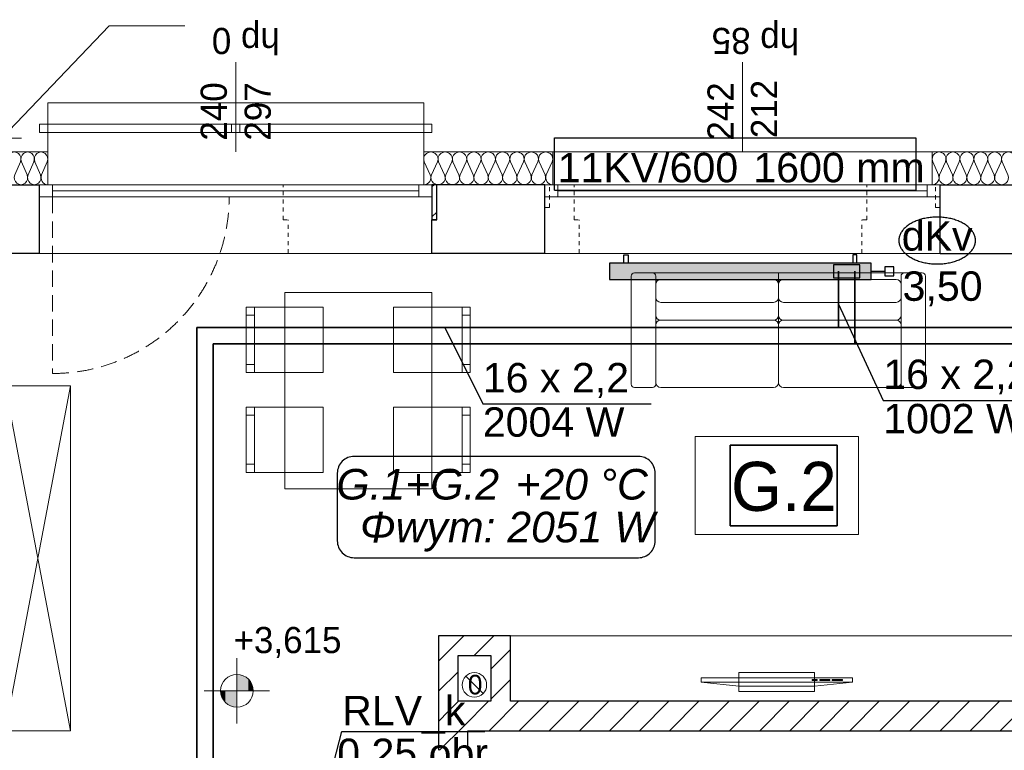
# Model space of a CAD drawing. Extents: x -220425 to -93252, y -20065 to 80294.
# Tile 47 of 103: x -187494 to -181471, y 39185 to 43654. Entities that reach past the tile are written whole.
import ezdxf
from ezdxf.lldxf.tags import DXFTag

# ---------------------------------------------------------------- set-up
doc = ezdxf.new("R2010")
doc.units = 0
doc.header["$MEASUREMENT"] = 0
doc.linetypes.add('Hidden Line', pattern=[50, 25, -25])
doc.linetypes.add('Krawędzie ukryte', pattern=[150, 100, -50])
for name, color, linetype, lineweight in [('Arch balustrady_Nr_Pióra__21', 7, 'Continuous', 9), ('Arch kominy_Nr_Pióra__10', 134, 'Continuous', 18), ('Arch kominy_Nr_Pióra__21', 7, 'Continuous', 9), ('Arch opisy_Nr_Pióra__21', 7, 'Continuous', 9), ('Arch rynny_Nr_Pióra__21', 7, 'Continuous', 9), ('Arch stropy_Nr_Pióra__21', 7, 'Continuous', 9), ('Arch wyburzenia_Nr_Pióra__46', 5, 'Continuous', 13), ('Arch ściany nośne_Nr_Pióra__21', 7, 'Continuous', 9), ('Arch ściany nośne_Nr_Pióra__27', 7, 'Continuous', 30), ('INWENT RZĘDNE_Nr_Pióra__21', 7, 'Continuous', 9), ('INWENT.ŚCIANY_Nr_Pióra__1', 7, 'Continuous', 25), ('INWENT.ŚCIANY_Nr_Pióra__101', 8, 'Continuous', 13), ('IS_Powrót', 5, 'DASH', 35), ('IS_Zasilanie', 1, 'SOLID', 35), ('PODKŁAD', 252, 'Continuous', 35)]:
    doc.layers.add(name, color=color, linetype=linetype, lineweight=lineweight)
for name, color, linetype, lineweight, true_color in [('Arch ocieplenie_Nr_Pióra__22', 7, 'Continuous', 9, 0x7f7f7f), ('Arch okna_Nr_Pióra__4', 7, 'Continuous', 9, 0x029e21), ('Arch wyposazenie_Nr_Pióra__9', 7, 'Continuous', 13, 0x3dad99)]:
    doc.layers.add(name, color=color, linetype=linetype, lineweight=lineweight, true_color=true_color)
for name, color, linetype, true_color in [('IS_Armatura_podłączeniowa_grz._dolnozas.', 7, 'SOLID', 0x000000), ('IS_Armatura_Therm', 7, 'SOLID', 0x000000), ('IS_Grafika', 7, 'SOLID', 0x000000), ('IS_Grzejniki_Plan_rzut', 7, 'SOLID', 0x000000)]:
    doc.layers.add(name, color=color, linetype=linetype, true_color=true_color)
for name, color, linetype in [('IS_Opisy_działek_Therm', 252, 'SOLID'), ('IS_Text_Armatury_Therm', 7, 'Continuous'), ('IS_Text_Konstrukcji', 7, 'Continuous'), ('IS_Text_Odbiornikow_Therm', 7, 'Continuous')]:
    doc.layers.add(name, color=color, linetype=linetype)
doc.styles.add('GENERATED_STYLE_2', font='txt')
doc.styles.add('GENERATED_STYLE_4', font='txt')
doc.styles.add('GENERATED_STYLE_6', font='txt')
doc.styles.get("Standard").update_dxf_attribs({"font": 'txt', "bigfont": 'BIGFONT.SHX'})
tags = doc.linetypes.add('DASH', pattern=[15, 10, -5]).pattern_tags.tags
tags[6:7] = [DXFTag(74, 4), DXFTag(75, 0), DXFTag(340, '0'), DXFTag(46, 0.0), DXFTag(50, 0.0), DXFTag(44, 0.0), DXFTag(45, 0.0)]
tags[4:5] = [DXFTag(74, 4), DXFTag(75, 0), DXFTag(340, '0'), DXFTag(46, 0.0), DXFTag(50, 0.0), DXFTag(44, 0.0), DXFTag(45, 0.0)]
tags = doc.linetypes.add('SOLID', pattern=[10, 10, 0]).pattern_tags.tags
tags[6:7] = [DXFTag(74, 4), DXFTag(75, 0), DXFTag(340, '0'), DXFTag(46, 0.0), DXFTag(50, 0.0), DXFTag(44, 0.0), DXFTag(45, 0.0)]
tags[4:5] = [DXFTag(74, 4), DXFTag(75, 0), DXFTag(340, '0'), DXFTag(46, 0.0), DXFTag(50, 0.0), DXFTag(44, 0.0), DXFTag(45, 0.0)]

# ---------------------------------------------------------------- blocks, each defined once
blk = doc.blocks.new('A$C68B8146D')
at = {"color": 252}
for p, q in [((14103.7, 10572.7), (14103.7, 11066.8)), ((14103.7, 11066.8), (14758.8, 11066.8)), ((14758.8, 11066.8), (14758.8, 10572.7)), ((14758.8, 10572.7), (14103.7, 10572.7))]:
    blk.add_line(p, q, dxfattribs=at)
at = {"layer": 'Arch balustrady_Nr_Pióra__21', "color": 252, "linetype": 'Continuous'}
for p, q in [((9880, 12980), (9880, 13030)), ((9930, 13030), (9880, 13030)), ((9930, 12980), (9930, 13030)), ((9930, 13030), (12230, 13030)), ((11055, 12980), (11055, 13030)), ((11105, 13030), (11055, 13030)), ((11105, 12980), (11105, 13030)), ((12230, 12980), (12230, 13030)), ((12280, 13030), (12230, 13030)), ((12280, 12980), (12280, 13030)), ((9880, 12980), (9930, 12980)), ((9930, 12980), (12230, 12980)), ((11055, 12980), (11105, 12980)), ((12230, 12980), (12280, 12980))]:
    blk.add_line(p, q, dxfattribs=at)
at = {"layer": 'Arch kominy_Nr_Pióra__21', "color": 252, "linetype": 'Continuous'}
blk.add_line((12487, 9653), (12593, 9547), dxfattribs=at)
blk.add_circle((12540, 9600), 75, dxfattribs=at)
at = {"layer": 'Arch ocieplenie_Nr_Pióra__22', "color": 252, "linetype": 'Continuous'}
for p, q in [((9728.9, 12719.6), (9762.9, 12800.4)), ((9769.8, 12800.4), (9803.8, 12719.6)), ((9810.7, 12719.6), (9844.7, 12800.4)), ((9851.6, 12800.4), (9885.7, 12719.6)), ((9892.5, 12719.6), (9926.6, 12800.4)), ((12233.7, 12800.4), (12270.2, 12719.6)), ((12277.6, 12719.6), (12314.1, 12800.4)), ((12321.5, 12800.4), (12358, 12719.6)), ((12365.4, 12719.6), (12401.9, 12800.4)), ((12409.2, 12800.4), (12445.8, 12719.6)), ((12453.1, 12719.6), (12489.6, 12800.4)), ((12497, 12800.4), (12533.5, 12719.6)), ((12540.9, 12719.6), (12577.4, 12800.4)), ((12584.8, 12800.4), (12621.3, 12719.6)), ((12628.7, 12719.6), (12665.2, 12800.4)), ((12672.6, 12800.4), (12709.1, 12719.6)), ((12716.5, 12719.6), (12753, 12800.4)), ((12760.4, 12800.4), (12796.9, 12719.6)), ((12804.2, 12719.6), (12840.8, 12800.4)), ((12848.1, 12800.4), (12884.6, 12719.6)), ((12892, 12719.6), (12928.5, 12800.4)), ((12935.9, 12800.4), (12972.4, 12719.6)), ((12979.8, 12719.6), (13016.3, 12800.4)), ((15343.6, 12800.4), (15378.9, 12719.6)), ((15386.1, 12719.6), (15421.4, 12800.4)), ((15428.6, 12800.4), (15463.9, 12719.6)), ((15471.1, 12719.6), (15506.4, 12800.4)), ((15513.6, 12800.4), (15548.9, 12719.6)), ((15556.1, 12719.6), (15591.4, 12800.4)), ((15598.6, 12800.4), (15633.9, 12719.6)), ((15641.1, 12719.6), (15676.4, 12800.4)), ((15683.6, 12800.4), (15718.9, 12719.6)), ((15726.1, 12719.6), (15761.4, 12800.4)), ((15768.6, 12800.4), (15803.9, 12719.6))]:
    blk.add_line(p, q, dxfattribs=at)
for centre, major_axis, ratio, start_param, end_param in [((9725.5, 12817.5), (0, 42.5), 0.961761, 4.299595, 8.266775), ((9807.3, 12817.5), (0, 42.5), 0.961761, 4.299595, 8.266775), ((9889.1, 12817.5), (0, 42.5), 0.961761, 4.299595, 8.266775), ((12273.9, 12817.5), (43.9, 0), 0.969166, 5.870392, 9.837571), ((12361.7, 12817.5), (43.9, 0), 0.969166, 5.870392, 9.837571), ((12449.4, 12817.5), (43.9, 0), 0.969166, 5.870392, 9.837571), ((12537.2, 12817.5), (43.9, 0), 0.969166, 5.870392, 9.837571), ((12625, 12817.5), (43.9, 0), 0.969166, 5.870392, 9.837571), ((12712.8, 12817.5), (43.9, 0), 0.969166, 5.870392, 9.837571), ((12800.6, 12817.5), (43.9, 0), 0.969166, 5.870392, 9.837571), ((12888.3, 12817.5), (43.9, 0), 0.969166, 5.870392, 9.837571), ((12976.1, 12817.5), (43.9, 0), 0.969166, 5.870392, 9.837571), ((15382.5, 12817.5), (0, 42.5), 0.999163, 4.299595, 8.266775), ((15467.5, 12817.5), (0, 42.5), 0.999163, 4.299595, 8.266775), ((15552.5, 12817.5), (0, 42.5), 0.999163, 4.299595, 8.266775), ((15637.5, 12817.5), (0, 42.5), 0.999163, 4.299595, 8.266775), ((15722.5, 12817.5), (0, 42.5), 0.999163, 4.299595, 8.266775), ((15807.5, 12817.5), (0, 42.5), 0.999163, 4.299595, 8.266775), ((9766.4, 12702.5), (0, 42.5), 0.961761, 1.158004, 5.125183), ((9848.2, 12702.5), (0, 42.5), 0.961761, 1.158004, 5.125183), ((9930, 12702.5), (0, 42.5), 0.961761, 1.158004, 3.141593), ((12230, 12702.5), (43.9, 0), 0.969166, 4.712389, 6.695979), ((12317.8, 12702.5), (43.9, 0), 0.969166, 2.7288, 6.695979), ((12405.6, 12702.5), (43.9, 0), 0.969166, 2.7288, 6.695979), ((12493.3, 12702.5), (43.9, 0), 0.969166, 2.7288, 6.695979), ((12581.1, 12702.5), (43.9, 0), 0.969166, 2.7288, 6.695979), ((12668.9, 12702.5), (43.9, 0), 0.969166, 2.7288, 6.695979), ((12756.7, 12702.5), (43.9, 0), 0.969166, 2.7288, 6.695979), ((12844.4, 12702.5), (43.9, 0), 0.969166, 2.7288, 6.695979), ((12932.2, 12702.5), (43.9, 0), 0.969166, 2.7288, 6.695979), ((13020, 12702.5), (43.9, 0), 0.969166, 2.7288, 4.712389), ((15340, 12702.5), (0, 42.5), 0.999163, 3.141593, 5.125182), ((15425, 12702.5), (0, 42.5), 0.999163, 1.158004, 5.125183), ((15510, 12702.5), (0, 42.5), 0.999163, 1.158004, 5.125183), ((15595, 12702.5), (0, 42.5), 0.999163, 1.158004, 5.125183), ((15680, 12702.5), (0, 42.5), 0.999163, 1.158004, 5.125183), ((15765, 12702.5), (0, 42.5), 0.999163, 1.158004, 5.125183)]:
    blk.add_ellipse(centre, major_axis=major_axis, ratio=ratio, start_param=start_param, end_param=end_param, dxfattribs=at)
at = {"layer": 'Arch okna_Nr_Pióra__4', "color": 252, "linetype": 'Continuous'}
for p, q in [((11080, 12860), (11080, 13410)), ((14180, 12860), (14180, 13410)), ((13020, 12860), (15340, 12860)), ((9880, 12660), (12280, 12660)), ((9960, 12585), (9960, 12660)), ((12200, 12585), (12200, 12660)), ((12970, 12660), (15390, 12660)), ((13050, 12585), (13050, 12660)), ((15310, 12585), (15310, 12660)), ((9960, 12622.5), (12200, 12622.5)), ((13050, 12622.5), (15310, 12622.5)), ((9880, 12585), (12280, 12585)), ((12970, 12585), (15390, 12585)), ((9880, 12240), (12280, 12240)), ((12970, 12240), (15390, 12240))]:
    blk.add_line(p, q, dxfattribs=at)
at = {"layer": 'Arch okna_Nr_Pióra__4', "color": 252, "linetype": 'Krawędzie ukryte'}
blk.add_line((9960, 12585), (9960, 11505), dxfattribs=at)
blk.add_arc((9960, 12585), 1080, 270, 0, dxfattribs=at)
at = {"layer": 'Arch opisy_Nr_Pióra__21', "color": 252, "linetype": 'Continuous'}
for p, q in [((14103.7, 10572.7), (14103.7, 11066.8)), ((14103.7, 11066.8), (14758.8, 11066.8)), ((14758.8, 11066.8), (14758.8, 10572.7)), ((14758.8, 10572.7), (14103.7, 10572.7))]:
    blk.add_line(p, q, dxfattribs=at)
at = {"layer": 'Arch rynny_Nr_Pióra__21', "color": 252, "linetype": 'Continuous'}
for p, q in [((10305.2, 13631.4), (9650, 12945)), ((10767.9, 13631.4), (10305.2, 13631.4)), ((9770, 12945), (9530, 12945))]:
    blk.add_line(p, q, dxfattribs=at)
at = {"layer": 'Arch stropy_Nr_Pióra__21', "color": 252, "linetype": 'Continuous'}
for p, q in [((9930, 13160), (9930, 12860)), ((9930, 13160), (12230, 13160)), ((12230, 13160), (12230, 12860))]:
    blk.add_line(p, q, dxfattribs=at)
at = {"layer": 'Arch wyburzenia_Nr_Pióra__46', "color": 252, "linetype": 'Continuous'}
for p, q in [((9030, 12860), (9930, 12860)), ((9930, 12860), (9930, 12660)), ((12230, 12660), (12230, 12860)), ((12230, 12860), (13020, 12860)), ((13020, 12860), (13020, 12660)), ((15340, 12660), (15340, 12860)), ((15340, 12860), (16020, 12860))]:
    blk.add_line(p, q, dxfattribs=at)
at = {"layer": 'Arch wyposazenie_Nr_Pióra__9', "color": 252, "linetype": 'Continuous'}
for p, q in [((13520, 12120), (13630, 12120)), ((13630, 12120), (14400, 12120)), ((14400, 12120), (14400, 12050)), ((15170, 12120), (14400, 12120)), ((14400, 12120), (14400, 12050)), ((15280, 12120), (15170, 12120)), ((13500, 11440), (13500, 12100)), ((13650, 12100), (13650, 11440)), ((13650, 12050), (13650, 11861.3)), ((14370, 12080), (13680, 12080)), ((14400, 11861.3), (14400, 12050)), ((14400, 11861.3), (14400, 12050)), ((14430, 12080), (15120, 12080)), ((15150, 12100), (15150, 11440)), ((15150, 12050), (15150, 11861.3)), ((15300, 11440), (15300, 12100)), ((11380, 10800), (11380, 12000.9)), ((11380, 12000.9), (12280, 12000.9)), ((12280, 12000.9), (12280, 10800)), ((13680, 11940), (14370, 11940)), ((15120, 11940), (14430, 11940)), ((11145, 11910.9), (11145, 11510.9)), ((11615, 11910.9), (11145, 11910.9)), ((11195, 11510.9), (11195, 11910.9)), ((11615, 11510.9), (11615, 11910.9)), ((12045, 11510.9), (12045, 11910.9)), ((12045, 11910.9), (12515, 11910.9)), ((12465, 11510.9), (12465, 11910.9)), ((12515, 11910.9), (12515, 11510.9)), ((11195, 11860.9), (11145, 11860.9)), ((12465, 11860.9), (12515, 11860.9)), ((13680, 11831.3), (14370, 11831.3)), ((13680, 11831.3), (14370, 11831.3)), ((14400, 11861.3), (14400, 11801.3)), ((14400, 11861.3), (14400, 11801.3)), ((15120, 11831.3), (14430, 11831.3)), ((15120, 11831.3), (14430, 11831.3)), ((13650, 11450), (13650, 11801.3)), ((14400, 11801.3), (14400, 11450)), ((14400, 11801.3), (14400, 11450)), ((15150, 11450), (15150, 11801.3)), ((11195, 11560.9), (11145, 11560.9)), ((11145, 11510.9), (11615, 11510.9)), ((12515, 11510.9), (12045, 11510.9)), ((12465, 11560.9), (12515, 11560.9)), ((9670, 9320), (10070, 11430)), ((10070, 9320), (9670, 11430)), ((9670, 11430), (10070, 11430)), ((10070, 9320), (10070, 11430)), ((13630, 11420), (13520, 11420)), ((14370, 11420), (13680, 11420)), ((14430, 11420), (15120, 11420)), ((15170, 11420), (15280, 11420)), ((11615, 11300), (11145, 11300)), ((11145, 11300), (11145, 10900)), ((11195, 10900), (11195, 11300)), ((11615, 10900), (11615, 11300)), ((12045, 11300), (12515, 11300)), ((12045, 10900), (12045, 11300)), ((12465, 10900), (12465, 11300)), ((12515, 11300), (12515, 10900)), ((11195, 11250), (11145, 11250)), ((12465, 11250), (12515, 11250)), ((13890, 10520), (13890, 11120)), ((13890, 11120), (14890, 11120)), ((14890, 11120), (14890, 10520)), ((11195, 10950), (11145, 10950)), ((12465, 10950), (12515, 10950)), ((11145, 10900), (11615, 10900)), ((12515, 10900), (12045, 10900)), ((12280, 10800), (11380, 10800)), ((14890, 10520), (13890, 10520)), ((16040, 9900), (12760, 9900)), ((12760, 9900), (12760, 9500)), ((13927.2, 9617.8), (13927.2, 9642.8)), ((13927.2, 9642.8), (14852.8, 9642.8)), ((14158.6, 9560), (14158.6, 9675.7)), ((14158.6, 9675.7), (14621.4, 9675.7)), ((14621.4, 9675.7), (14621.4, 9560)), ((14852.8, 9642.8), (14852.8, 9617.8)), ((14158.6, 9592.8), (13927.2, 9617.8)), ((13927.2, 9617.8), (14852.8, 9617.8)), ((14621.4, 9592.8), (14158.6, 9592.8)), ((14636.8, 9632.8), (14606, 9632.8)), ((14606, 9632.8), (14606, 9626.6)), ((14606, 9626.6), (14636.8, 9626.6)), ((14852.8, 9617.8), (14621.4, 9592.8)), ((14636.8, 9626.6), (14636.8, 9632.8)), ((14652.2, 9632.8), (14652.2, 9626.6)), ((14713.9, 9632.8), (14652.2, 9632.8)), ((14652.2, 9626.6), (14713.9, 9626.6)), ((14713.9, 9626.6), (14713.9, 9632.8)), ((14791.1, 9632.8), (14729.4, 9632.8)), ((14729.4, 9632.8), (14729.4, 9626.6)), ((14729.4, 9626.6), (14791.1, 9626.6)), ((14791.1, 9626.6), (14791.1, 9632.8)), ((14621.4, 9560), (14158.6, 9560)), ((12760, 9500), (16040, 9500)), ((9670, 9320), (10070, 9320))]:
    blk.add_line(p, q, dxfattribs=at)
for centre, radius, start, end in [((13520, 12100), 20, 90, 180), ((13630, 12100), 20, 0, 90), ((15170, 12100), 20, 90, 180), ((15280, 12100), 20, 0, 90), ((13680, 12050), 30, 90, 180), ((14370, 12050), 30, 0, 90), ((14430, 12050), 30, 90, 180), ((15120, 12050), 30, 0, 90), ((13680, 11970), 30, 180, 270), ((14370, 11970), 30, 270, 0), ((14430, 11970), 30, 180, 270), ((15120, 11970), 30, 270, 0), ((13680, 11861.3), 30, 180, 270), ((13680, 11801.3), 30, 90, 180), ((14370, 11861.3), 30, 270, 0), ((14370, 11801.3), 30, 0, 90), ((14430, 11861.3), 30, 180, 270), ((14430, 11801.3), 30, 90, 180), ((15120, 11861.3), 30, 270, 0), ((15120, 11801.3), 30, 0, 90), ((13680, 11450), 30, 180, 270), ((14370, 11450), 30, 270, 0), ((14430, 11450), 30, 180, 270), ((15120, 11450), 30, 270, 0), ((13520, 11440), 20, 180, 270), ((13630, 11440), 20, 270, 0), ((15170, 11440), 20, 180, 270), ((15280, 11440), 20, 270, 0)]:
    blk.add_arc(centre, radius, start, end, dxfattribs=at)
at = {"layer": 'Arch ściany nośne_Nr_Pióra__21', "color": 252, "linetype": 'Continuous'}
for p, q in [((12280, 12646.3), (12293.7, 12660)), ((12280, 12462.4), (12310, 12492.4)), ((12397.6, 9822.4), (12475.3, 9900)), ((12539.1, 9780), (12659.1, 9900)), ((12320, 9744.7), (12397.6, 9822.4)), ((12640, 9697), (12760, 9817)), ((12320, 9560.9), (12440, 9680.9)), ((12640, 9513.2), (12760, 9633.2)), ((12381.5, 9438.5), (12443, 9500)), ((12473.4, 9346.6), (12626.8, 9500)), ((12640, 9329.3), (12810.7, 9500)), ((12814.5, 9320), (12994.5, 9500)), ((12998.4, 9320), (13178.4, 9500)), ((13182.2, 9320), (13362.2, 9500)), ((13366.1, 9320), (13546.1, 9500)), ((13549.9, 9320), (13729.9, 9500)), ((13733.8, 9320), (13913.8, 9500)), ((13917.6, 9320), (14097.6, 9500)), ((14101.4, 9320), (14281.4, 9500)), ((14285.3, 9320), (14465.3, 9500)), ((14469.1, 9320), (14649.1, 9500)), ((14653, 9320), (14833, 9500)), ((14836.8, 9320), (15016.8, 9500)), ((15020.7, 9320), (15200.7, 9500)), ((15204.5, 9320), (15384.5, 9500)), ((15388.4, 9320), (15568.4, 9500)), ((15572.2, 9320), (15752.2, 9500)), ((15756.1, 9320), (15936.1, 9500)), ((12320, 9377), (12381.5, 9438.5)), ((12326.8, 9200), (12473.4, 9346.6)), ((12630.7, 9320), (12640, 9329.3))]:
    blk.add_line(p, q, dxfattribs=at)
at = {"layer": 'Arch ściany nośne_Nr_Pióra__27', "color": 252, "linetype": 'Continuous'}
for p, q in [((12280, 12660), (12280, 12445)), ((12310, 12660), (12280, 12660)), ((12310, 12445), (12310, 12660)), ((12280, 12445), (12310, 12445)), ((12320, 9900), (12320, 9500)), ((12760, 9900), (12320, 9900)), ((12760, 9500), (12760, 9900)), ((12440, 9500), (12440, 9780)), ((12440, 9780), (12640, 9780)), ((12640, 9780), (12640, 9500)), ((12320, 9500), (12320, 9200)), ((12640, 9500), (12440, 9500)), ((18870, 9500), (12760, 9500)), ((12500, 9200), (12500, 9320)), ((12500, 9320), (12640, 9320)), ((12640, 9320), (18950, 9320))]:
    blk.add_line(p, q, dxfattribs=at)
at = {"layer": 'INWENT RZĘDNE_Nr_Pióra__21', "color": 252, "linetype": 'Continuous'}
for p, q in [((11087.5, 9364.1), (11087.5, 9764.1)), ((10887.5, 9564.1), (11287.5, 9564.1))]:
    blk.add_line(p, q, dxfattribs=at)
blk.add_circle((11087.5, 9564.1), 100, dxfattribs=at)
for points in [[(11087.5, 9564.1), (11087.5, 9664.1), (11125.7, 9564.1)], [(11125.7, 9564.1), (11087.5, 9664.1), (11125.7, 9656.4)], [(11125.7, 9564.1), (11125.7, 9656.4), (11158.2, 9564.1)], [(11158.2, 9564.1), (11125.7, 9656.4), (11158.2, 9634.8)], [(11158.2, 9564.1), (11158.2, 9634.8), (11179.8, 9564.1)], [(11179.8, 9564.1), (11158.2, 9634.8), (11179.8, 9602.3)], [(11179.8, 9564.1), (11179.8, 9602.3), (11187.5, 9564.1)], [(10995.1, 9525.8), (10987.5, 9564.1), (10995.1, 9564.1)], [(10995.1, 9525.8), (10995.1, 9564.1), (11016.7, 9493.3)], [(11016.7, 9493.3), (10995.1, 9564.1), (11016.7, 9564.1)], [(11016.7, 9493.3), (11016.7, 9564.1), (11049.2, 9471.7)], [(11049.2, 9471.7), (11016.7, 9564.1), (11049.2, 9564.1)], [(11049.2, 9471.7), (11049.2, 9564.1), (11087.5, 9464.1)], [(11087.5, 9464.1), (11049.2, 9564.1), (11087.5, 9564.1)]]:
    blk.add_solid(points, dxfattribs=at)
at = {"layer": 'INWENT.ŚCIANY_Nr_Pióra__1', "color": 252, "linetype": 'Continuous'}
for p, q in [((9080, 12660), (9880, 12660)), ((9880, 12240), (9880, 12660)), ((12970, 12660), (12310, 12660)), ((12310, 12445), (12310, 12660)), ((12970, 12240), (12970, 12660)), ((15390, 12660), (15970, 12660)), ((15390, 12240), (15390, 12660)), ((12310, 12445), (12280, 12445)), ((12280, 12240), (12280, 12445)), ((9880, 12240), (9670, 12240)), ((12970, 12240), (12280, 12240)), ((15390, 12240), (15970, 12240))]:
    blk.add_line(p, q, dxfattribs=at)
at = {"layer": 'INWENT.ŚCIANY_Nr_Pióra__101', "color": 252, "linetype": 'Hidden Line'}
for p, q in [((11370, 12660), (9880, 12660)), ((11370, 12445), (11370, 12660)), ((13000, 12660), (12970, 12660)), ((13150, 12660), (13000, 12660)), ((13000, 12520), (13000, 12660)), ((13150, 12445), (13150, 12660)), ((14940, 12660), (15360, 12660)), ((14940, 12445), (14940, 12660)), ((15360, 12660), (15390, 12660)), ((15360, 12520), (15360, 12660)), ((13000, 12520), (12970, 12520)), ((15360, 12520), (15390, 12520)), ((11370, 12445), (11400, 12445)), ((11400, 12240), (11400, 12445)), ((13150, 12445), (13180, 12445)), ((13180, 12240), (13180, 12445)), ((14940, 12445), (14910, 12445)), ((14910, 12240), (14910, 12445)), ((11400, 12240), (9880, 12240)), ((13180, 12240), (12970, 12240)), ((14910, 12240), (15390, 12240))]:
    blk.add_line(p, q, dxfattribs=at)
at = {"layer": 'Arch kominy_Nr_Pióra__10', "color": 252, "linetype": 'Continuous', "style": 'GENERATED_STYLE_6'}
blk.add_text('0', height=120, dxfattribs=at).set_placement((12500, 9541.8))
at = {"layer": 'Arch okna_Nr_Pióra__4', "color": 252, "linetype": 'Continuous', "style": 'GENERATED_STYLE_6'}
for s, rotation, p in [('hp 0', 180, (11350.5, 13619.4)), ('hp 85', 180, (14526.7, 13619.4)), ('240', 90, (11025.8, 12929.3)), ('297', 90, (11294.6, 12929.3)), ('242', 90, (14125.8, 12929.3)), ('212', 90, (14391.8, 12944.5))]:
    blk.add_text(s, height=160, rotation=rotation, dxfattribs=at).set_placement(p)
at = {"layer": 'Arch opisy_Nr_Pióra__21', "color": 252, "linetype": 'Continuous', "style": 'GENERATED_STYLE_4'}
blk.add_text('G.2', height=300, dxfattribs=at).set_placement((14109.8, 10664.6))
at = {"layer": 'INWENT RZĘDNE_Nr_Pióra__21', "color": 252, "linetype": 'Continuous', "style": 'GENERATED_STYLE_2'}
blk.add_text('+3,615', height=160, dxfattribs=at).set_placement((11066.6, 9794.5))

msp = doc.modelspace()

# ---------------------------------------------------------------- hatches: boundary and pattern name
at = {"layer": 'IS_Grzejniki_Plan_rzut', "ltscale": 10}
msp.add_hatch(color=1, dxfattribs=at).paths.add_polyline_path([(-182285, 42165), (-183885, 42165), (-183885, 42065), (-182285, 42065)])

# ---------------------------------------------------------------- linework, layer by layer
at = {"layer": 'IS_Armatura_podłączeniowa_grz._dolnozas.', "ltscale": 10}
for p, q in [((-182355, 42155), (-182515, 42155)), ((-182515, 42155), (-182515, 42075)), ((-182355, 42075), (-182355, 42155)), ((-182355, 42155), (-182355, 42155)), ((-182515, 42075), (-182355, 42075))]:
    msp.add_line(p, q, dxfattribs=at)
at = {"layer": 'IS_Armatura_Therm', "ltscale": 10}
for p, q in [((-182285, 42115), (-182202.5, 42115)), ((-182147.5, 42142.5), (-182202.5, 42142.5)), ((-182202.5, 42142.5), (-182202.5, 42087.5)), ((-182147.5, 42087.5), (-182147.5, 42142.5)), ((-182202.5, 42087.5), (-182147.5, 42087.5))]:
    msp.add_line(p, q, dxfattribs=at)
at = {"layer": 'IS_Grafika', "ltscale": 10}
for points, knots in [([(-181881.6, 42446.5), (-181893.2, 42446.5), (-181915.9, 42445.5), (-181948.9, 42441), (-181980, 42433.8), (-182008.9, 42424.1), (-182035.1, 42412.1), (-182058.3, 42398.1), (-182078.2, 42382.1), (-182094.4, 42364.5), (-182106.5, 42345.3), (-182114.1, 42324.7), (-182115.9, 42310.4), (-182115.9, 42303.3)], [0, 0, 0, 0, 34.648369, 67.991431, 99.921928, 130.327175, 159.10543, 186.187277, 211.564815, 235.331895, 257.736797, 279.240448, 300.554985, 300.554985, 300.554985, 300.554985]), ([(-181647.4, 42303.3), (-181647.4, 42310.4), (-181649.2, 42324.7), (-181656.8, 42345.3), (-181668.9, 42364.5), (-181685.1, 42382.1), (-181705, 42398.1), (-181728.2, 42412.1), (-181754.4, 42424.1), (-181783.3, 42433.8), (-181814.4, 42441), (-181847.4, 42445.5), (-181870.1, 42446.5), (-181881.6, 42446.5)], [0, 0, 0, 0, 21.314537, 42.818188, 65.223089, 88.99017, 114.367708, 141.449554, 170.227809, 200.633057, 232.563554, 265.906616, 300.554985, 300.554985, 300.554985, 300.554985]), ([(-182115.9, 42303.3), (-182115.9, 42296.2), (-182114.1, 42281.9), (-182106.5, 42261.3), (-182094.4, 42242.1), (-182078.2, 42224.5), (-182058.3, 42208.5), (-182035.1, 42194.5), (-182008.9, 42182.5), (-181980, 42172.8), (-181948.9, 42165.6), (-181915.9, 42161.1), (-181893.2, 42160.1), (-181881.6, 42160.1)], [0, 0, 0, 0, 21.314537, 42.818188, 65.223089, 88.99017, 114.367708, 141.449554, 170.227809, 200.633057, 232.563554, 265.906616, 300.554985, 300.554985, 300.554985, 300.554985]), ([(-181881.6, 42160.1), (-181870.1, 42160.1), (-181847.4, 42161.1), (-181814.4, 42165.6), (-181783.3, 42172.8), (-181754.4, 42182.5), (-181728.2, 42194.5), (-181705, 42208.5), (-181685.1, 42224.5), (-181668.9, 42242.1), (-181656.8, 42261.3), (-181649.2, 42281.9), (-181647.4, 42296.2), (-181647.4, 42303.3)], [0, 0, 0, 0, 34.648369, 67.991431, 99.921928, 130.327175, 159.10543, 186.187277, 211.564815, 235.331895, 257.736797, 279.240448, 300.554985, 300.554985, 300.554985, 300.554985])]:
    msp.add_open_spline(points, degree=3, knots=knots, dxfattribs=at)
at = {"layer": 'IS_Grzejniki_Plan_rzut', "color": 1, "ltscale": 10}
for p, q in [((-182285, 42165), (-183885, 42165)), ((-183885, 42165), (-183885, 42065)), ((-183797.5, 42165), (-183797.5, 42215)), ((-183797.5, 42215), (-183772.5, 42215)), ((-183772.5, 42215), (-183772.5, 42165)), ((-182372.5, 42215), (-182397.5, 42215)), ((-182397.5, 42215), (-182397.5, 42165)), ((-182372.5, 42165), (-182372.5, 42215)), ((-182285, 42065), (-182285, 42165)), ((-182285, 42165), (-182285, 42165)), ((-183885, 42065), (-182285, 42065))]:
    msp.add_line(p, q, dxfattribs=at)
at = {"layer": 'IS_Opisy_działek_Therm', "color": 18, "ltscale": 10, "true_color": 0x000000}
for p, q in [((-182485, 41913.6), (-182211.5, 41325.5)), ((-184893.6, 41770.4), (-184660.9, 41304.7)), ((-182211.5, 41325.5), (-181181.5, 41325.5)), ((-184660.9, 41304.7), (-183630.9, 41304.7)), ((-185933.5, 37682.3), (-185523.7, 39300.6)), ((-185523.7, 39300.6), (-184649.4, 39300.6))]:
    msp.add_line(p, q, dxfattribs=at)
at = {"layer": 'IS_Powrót', "ltscale": 10}
for p, q in [((-182385, 41670.4), (-182385, 42115)), ((-182385, 41670.4), (-186309.4, 41670.4)), ((-186309.4, 41670.4), (-186309.4, 38614)), ((-179336, 41670.4), (-182385, 41670.4))]:
    msp.add_line(p, q, dxfattribs=at)
at = {"layer": 'IS_Text_Konstrukcji', "color": 18, "linetype": 'SOLID', "ltscale": 10, "true_color": 0x000000}
msp.add_lwpolyline([(-185447.6, 40363), (-183709.2, 40363, 0.414214), (-183605.9, 40466.3), (-183605.9, 40879.7, 0.414214), (-183709.2, 40983), (-185447.6, 40983, 0.414214), (-185550.9, 40879.7), (-185550.9, 40466.3, 0.414214), (-185447.6, 40363)], format="xyb", dxfattribs=at)
at = {"layer": 'IS_Text_Odbiornikow_Therm', "color": 18, "linetype": 'SOLID', "ltscale": 10, "true_color": 0x000000}
for p, q in [((-184223, 42611), (-184223, 42931)), ((-184223, 42931), (-182013, 42931)), ((-182013, 42931), (-182013, 42611)), ((-184223, 42611), (-182013, 42611))]:
    msp.add_line(p, q, dxfattribs=at)
at = {"layer": 'IS_Zasilanie', "ltscale": 10}
for p, q in [((-182485, 41770.4), (-182485, 42115)), ((-182485, 41770.4), (-186409.4, 41770.4)), ((-186409.4, 41770.4), (-186409.4, 38714)), ((-179436, 41770.4), (-182485, 41770.4))]:
    msp.add_line(p, q, dxfattribs=at)

# ---------------------------------------------------------------- block references
at = {"layer": 'PODKŁAD'}
msp.add_blockref('A$C68B8146D', (-197252.4, 29984.9), dxfattribs=at)

# ---------------------------------------------------------------- texts
at = {"layer": 'IS_Grafika', "ltscale": 10, "insert": (-181881.6, 42421.7), "char_height": 180, "attachment_point": 2}
msp.add_mtext('\\fArial|b0|i0;dKv', dxfattribs=at)
at = {"layer": 'IS_Opisy_działek_Therm', "color": 18, "ltscale": 10, "true_color": 0x000000, "char_height": 180}
for s, insert, attachment_point in [('\\fArial|b0|i0;16 x 2,2', (-184660.9, 41340.7), 7), ('\\fArial|b0|i0;16 x 2,2', (-182211.5, 41361.5), 7), ('\\fArial|b0|i0;2004 W', (-184660.9, 41283.1), 1), ('\\fArial|b0|i0;1002 W', (-182211.5, 41303.9), 1)]:
    msp.add_mtext(s, dxfattribs=dict(at, insert=insert, attachment_point=attachment_point))
at = {"layer": 'IS_Text_Armatury_Therm', "color": 18, "linetype": 'SOLID', "ltscale": 10, "true_color": 0x000000, "char_height": 180, "attachment_point": 9}
for s, insert in [('\\fArial|b0|i0;3,50  ', (-181603.7, 41901)), ('\\fArial|b0|i0;RLV_k', (-184766.5, 39285.8)), ('\\fArial|b0|i0;0,25 obr.', (-184558.8, 39042.8))]:
    msp.add_mtext(s, dxfattribs=dict(at, insert=insert))
at = {"layer": 'IS_Text_Konstrukcji', "color": 18, "linetype": 'SOLID', "ltscale": 10, "true_color": 0x000000, "char_height": 187.2}
for s, insert, attachment_point in [('\\fArial|b0|i1;G.1+G.2', (-184560.9, 40716.2), 9), ('\\fArial|b0|i1;+20 °C', (-184460.9, 40716.2), 7), ('\\fArial|b0|i1;Φwym: 2051 W', (-184510.9, 40644.2), 2)]:
    msp.add_mtext(s, dxfattribs=dict(at, insert=insert, attachment_point=attachment_point))
at = {"layer": 'IS_Text_Odbiornikow_Therm', "color": 18, "linetype": 'SOLID', "ltscale": 10, "true_color": 0x000000, "char_height": 180, "attachment_point": 7}
for s, insert in [('\\fArial|b0|i0;11KV/600', (-184203, 42657)), ('\\fArial|b0|i0;1600 mm', (-183005.9, 42657))]:
    msp.add_mtext(s, dxfattribs=dict(at, insert=insert))

doc.saveas('drawing.dxf')
